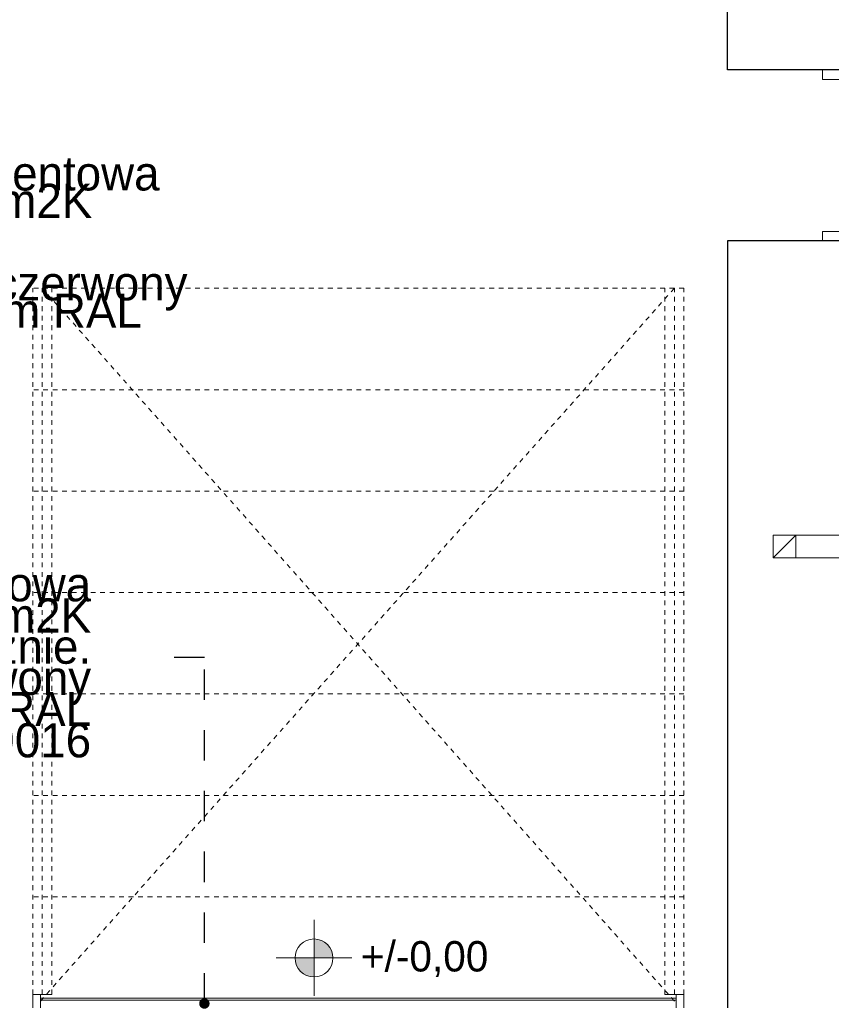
# Model space of a CAD drawing. Extents: x -547885 to -186295, y -25370 to 156194.
# Tile 151 of 256: x -492677 to -488401, y 33615 to 38803. Entities that reach past the tile are written whole.
import ezdxf

# ---------------------------------------------------------------- set-up
doc = ezdxf.new("R2010")
doc.units = 0
doc.header["$MEASUREMENT"] = 0
doc.linetypes.add('Hidden Line', pattern=[50, 25, -25])
doc.linetypes.add('Przerywana', pattern=[320, 160, -160])
for name, color, linetype, lineweight in [('Arch opisy_Nr_Pióra__21', 7, 'Continuous', 9), ('INWENT RZĘDNE_Nr_Pióra__21', 7, 'Continuous', 9), ('INWENT WYMIARY_Nr_Pióra__21', 7, 'Continuous', 9), ('INWENT. DRZWI_Nr_Pióra__21', 7, 'Continuous', 9), ('INWENT. DRZWI_Nr_Pióra__5', 7, 'Continuous', 13), ('INWENT.ŚCIANY_Nr_Pióra__1', 7, 'Continuous', 25), ('Istniejące kominy_Nr_Pióra__21', 7, 'Continuous', 9)]:
    doc.layers.add(name, color=color, linetype=linetype, lineweight=lineweight)
doc.layers.add('INWENT RZĘDNE', color=7, linetype='Continuous')
doc.layers.add('INWENT WYMIARY', color=7, linetype='Continuous')
doc.styles.add('GENERATED_STYLE_2', font='txt')
doc.styles.add('GENERATED_STYLE_4', font='txt')
doc.styles.add('GENERATED_STYLE_5', font='txt')
doc.dimstyles.new('GENERATED_STYLE__13', dxfattribs={"dimtxt": 0.18, "dimasz": 109.44, "dimexe": 0.18, "dimexo": 0.0625, "dimgap": 0.09, "dimtad": 0, "dimtih": 1, "dimtoh": 1, "dimdec": 4, "dimzin": 0, "dimdsep": 46, "dimcen": 0.09, "dimadec": 0, "dimazin": 0, "dimtfac": 1, "dimtdec": 4, "dimtmove": 0, "dimatfit": 3, "dimldrblk": 'ARROWHEAD_11', "dimfxl": 0, "dimtolj": 1, "dimtzin": 0, "dimarcsym": 0})
doc.dimstyles.new('GENERATED_STYLE__5', dxfattribs={"dimtxt": 160.000002, "dimasz": 114, "dimexe": 0.18, "dimexo": 0, "dimgap": 0.09, "dimtad": 1, "dimtih": 1, "dimtoh": 1, "dimdec": 0, "dimlfac": 0.1, "dimzin": 0, "dimdsep": 46, "dimtxsty": 'GENERATED_STYLE_2', "dimblk": 'ARROWHEAD_2', "dimblk1": 'ARROWHEAD_2', "dimblk2": 'ARROWHEAD_2', "dimcen": 0.09, "dimclrd": 7, "dimclre": 7, "dimclrt": 7, "dimazin": 0, "dimtfac": 1, "dimtdec": 4, "dimtmove": 0, "dimatfit": 3, "dimfxl": 0, "dimtolj": 1, "dimtzin": 0, "dimarcsym": 0})
doc.dimstyles.new('GENERATED_STYLE__6', dxfattribs={"dimtxt": 160.000002, "dimasz": 114, "dimexe": 0.18, "dimexo": 0, "dimgap": 0.09, "dimtad": 1, "dimdec": 0, "dimlfac": 0.1, "dimzin": 0, "dimdsep": 46, "dimtxsty": 'GENERATED_STYLE_2', "dimblk": 'ARROWHEAD_2', "dimblk1": 'ARROWHEAD_2', "dimblk2": 'ARROWHEAD_2', "dimcen": 0.09, "dimclrd": 7, "dimclre": 7, "dimclrt": 7, "dimazin": 0, "dimtfac": 1, "dimtdec": 4, "dimtmove": 2, "dimatfit": 3, "dimfxl": 0, "dimtolj": 1, "dimtzin": 0, "dimarcsym": 0})
doc.dimstyles.new('GENERATED_STYLE__7', dxfattribs={"dimtxt": 160.000002, "dimasz": 114, "dimexe": 0.18, "dimexo": 0, "dimgap": 0.09, "dimtad": 1, "dimdec": 0, "dimlfac": 0.1, "dimzin": 0, "dimdsep": 46, "dimtxsty": 'GENERATED_STYLE_2', "dimblk": 'ARROWHEAD_2', "dimblk1": 'ARROWHEAD_2', "dimblk2": 'ARROWHEAD_2', "dimcen": 0.09, "dimclrd": 7, "dimclre": 7, "dimclrt": 7, "dimazin": 0, "dimtfac": 1, "dimtdec": 4, "dimtmove": 0, "dimatfit": 3, "dimfxl": 0, "dimtolj": 1, "dimtzin": 0, "dimarcsym": 0})

# ---------------------------------------------------------------- blocks, each defined once
blk = doc.blocks.new('*D652')
at = {"layer": 'INWENT WYMIARY_Nr_Pióra__21', "linetype": 'Continuous'}
for p, q in [((-509898.3, 46932.8), (-509898.3, 47157.8)), ((-471873.3, 46932.8), (-471873.3, 47157.8)), ((-509855, 47120.3), (-509941.6, 46970.3)), ((-471916.6, 46970.3), (-471830, 47120.3)), ((-509971.7, 47045.3), (-509898.3, 47045.3)), ((-509898.3, 47045.3), (-471873.3, 47045.3)), ((-471873.3, 47045.3), (-471800, 47045.3))]:
    blk.add_line(p, q, dxfattribs=at)
at = {"layer": 'INWENT WYMIARY_Nr_Pióra__21', "insert": (-491116.2, 47077.3), "char_height": 160, "attachment_point": 7, "style": 'GENERATED_STYLE_2'}
blk.add_mtext('{3\xa0803}', dxfattribs=at)
blk = doc.blocks.new('ARROWHEAD_2')
at = {"color": 0, "linetype": 'Continuous', "lineweight": 0}
for p, q in [((-0.378, -0.655), (0.378, 0.655)), ((0, 0), (-1, 0))]:
    blk.add_line(p, q, dxfattribs=at)
blk = doc.blocks.new('*D654')
at = {"layer": 'INWENT WYMIARY_Nr_Pióra__21', "linetype": 'Continuous'}
for p, q in [((-471317.1, 45190.9), (-471167.1, 45104.3)), ((-471242.1, 45147.6), (-471242.1, 45221)), ((-471129.6, 45147.6), (-471354.6, 45147.6)), ((-471167.1, 45044.3), (-471317.1, 45130.9)), ((-471242.1, 45087.6), (-471242.1, 45147.6)), ((-471129.6, 45087.6), (-471354.6, 45087.6))]:
    blk.add_line(p, q, dxfattribs=at)
at = {"layer": 'INWENT WYMIARY_Nr_Pióra__21', "char_height": 160, "attachment_point": 7, "rotation": 90, "style": 'GENERATED_STYLE_2'}
for s, insert in [('{6}', (-471274.1, 45248.7)), ('{1\xa0238}', (-471274.1, 38667.2))]:
    blk.add_mtext(s, dxfattribs=dict(at, insert=insert))
blk = doc.blocks.new('*D655')
at = {"layer": 'INWENT WYMIARY_Nr_Pióra__21', "linetype": 'Continuous'}
for p, q in [((-470945.1, 45104.3), (-471095.1, 45190.9)), ((-471020.1, 45147.6), (-471020.1, 45221)), ((-470907.6, 45147.6), (-471132.6, 45147.6)), ((-471020.1, 32707.6), (-471020.1, 45147.6)), ((-471095.1, 32750.9), (-470945.1, 32664.3)), ((-470907.6, 32707.6), (-471132.6, 32707.6)), ((-471020.1, 32634.3), (-471020.1, 32707.6))]:
    blk.add_line(p, q, dxfattribs=at)
at = {"layer": 'INWENT WYMIARY_Nr_Pióra__21', "insert": (-471052.1, 38697.2), "char_height": 160, "attachment_point": 7, "rotation": 90, "style": 'GENERATED_STYLE_2'}
blk.add_mtext('{1\xa0244}', dxfattribs=at)
blk = doc.blocks.new('Koty wysokościowe_27', base_point=(-491126.8, 33859.6))
at = {"layer": 'INWENT RZĘDNE_Nr_Pióra__21', "linetype": 'Continuous'}
for points in [[(-491126.8, 33859.6), (-491026.8, 33859.6), (-491034.4, 33897.8), (-491056.1, 33930.3), (-491088.5, 33952), (-491126.8, 33959.6)], [(-491126.8, 33859.6), (-491226.8, 33859.6), (-491219.2, 33821.3), (-491197.5, 33788.9), (-491165.1, 33767.2), (-491126.8, 33759.6)]]:
    blk.add_hatch(color=256, dxfattribs=at).paths.add_polyline_path(points, flags=0)
for p, q in [((-491126.8, 33659.6), (-491126.8, 34059.6)), ((-491326.8, 33859.6), (-490926.8, 33859.6))]:
    blk.add_line(p, q, dxfattribs=at)
blk.add_circle((-491126.8, 33859.6), 100, dxfattribs=at)
at = {"layer": 'INWENT RZĘDNE_Nr_Pióra__21', "insert": (-490880, 33758.7), "char_height": 160, "attachment_point": 7, "style": 'GENERATED_STYLE_4'}
blk.add_mtext('{+/-0,00}', dxfattribs=at)
blk = doc.blocks.new('ARROWHEAD_11')
at = {"color": 0, "linetype": 'Continuous', "lineweight": 0}
blk.add_line((0, 0), (-1, 0), dxfattribs=at)
at = {"color": 0, "linetype": 'Continuous', "lineweight": 0, "const_width": 0.25, "flags": 128}
blk.add_lwpolyline([(-0.125, 0, 1), (0.125, 0, 1)], format="xyb", close=True, dxfattribs=at)

msp = doc.modelspace()

# ---------------------------------------------------------------- linework, layer by layer
at = {"layer": 'INWENT. DRZWI_Nr_Pióra__21', "linetype": 'Hidden Line'}
for p, q in [((-489178.3, 37387.6), (-492608.3, 37387.6)), ((-492608.3, 33667.6), (-492608.3, 37387.6)), ((-492568.3, 33632.6), (-489228.3, 37387.6)), ((-492558.3, 33667.6), (-492558.3, 37387.6)), ((-489228.3, 33632.6), (-492558.3, 37387.6)), ((-492508.3, 33667.6), (-492508.3, 37387.6)), ((-489278.3, 33667.6), (-489278.3, 37387.6)), ((-489228.3, 33667.6), (-489228.3, 37387.6)), ((-489178.3, 33667.6), (-489178.3, 37387.6)), ((-489178.3, 36853.3), (-492608.3, 36853.3)), ((-489178.3, 36319.1), (-492608.3, 36319.1)), ((-489178.3, 35784.8), (-492608.3, 35784.8)), ((-489178.3, 35250.5), (-492608.3, 35250.5)), ((-489178.3, 34716.2), (-492608.3, 34716.2)), ((-489178.3, 34181.9), (-492608.3, 34181.9))]:
    msp.add_line(p, q, dxfattribs=at)
at = {"layer": 'INWENT. DRZWI_Nr_Pióra__21', "linetype": 'Continuous'}
for p, q in [((-492508.3, 33667.6), (-492608.3, 33667.6)), ((-492608.3, 33667.6), (-492608.3, 33597.6)), ((-492568.3, 33667.6), (-492568.3, 33597.6)), ((-489278.3, 33667.6), (-489178.3, 33667.6)), ((-489218.3, 33667.6), (-489218.3, 33597.6)), ((-489178.3, 33667.6), (-489178.3, 33597.6)), ((-492568.3, 33647.6), (-489218.3, 33647.6)), ((-492568.3, 33637.6), (-489218.3, 33637.6))]:
    msp.add_line(p, q, dxfattribs=at)
at = {"layer": 'INWENT. DRZWI_Nr_Pióra__5', "linetype": 'Continuous'}
for p, q in [((-488448.3, 38487.6), (-488448.3, 38537.6)), ((-488348.3, 38487.6), (-488448.3, 38487.6)), ((-488348.3, 37687.6), (-488448.3, 37687.6)), ((-488448.3, 37687.6), (-488448.3, 37637.6))]:
    msp.add_line(p, q, dxfattribs=at)
at = {"layer": 'INWENT.ŚCIANY_Nr_Pióra__1', "linetype": 'Continuous'}
for p, q in [((-488948.3, 38537.6), (-488948.3, 44437.6)), ((-488348.3, 38537.6), (-488948.3, 38537.6)), ((-488348.3, 37637.6), (-488948.3, 37637.6)), ((-488948.3, 37637.6), (-488948.3, 33597.6))]:
    msp.add_line(p, q, dxfattribs=at)
at = {"layer": 'Istniejące kominy_Nr_Pióra__21', "linetype": 'Continuous'}
for p, q in [((-488708.3, 36087.6), (-488588.3, 36087.6)), ((-488708.3, 35967.6), (-488708.3, 36087.6)), ((-488708.3, 35967.6), (-488588.3, 36087.6)), ((-488588.3, 36087.6), (-488588.3, 35967.6)), ((-488348.3, 36087.6), (-488588.3, 36087.6)), ((-488588.3, 35967.6), (-488708.3, 35967.6)), ((-488588.3, 35967.6), (-488348.3, 35967.6))]:
    msp.add_line(p, q, dxfattribs=at)

# ---------------------------------------------------------------- block references
at = {"layer": 'INWENT RZĘDNE'}
msp.add_blockref('Koty wysokościowe_27', (-491126.8, 33859.6), dxfattribs=at)

# ---------------------------------------------------------------- texts
at = {"layer": 'Arch opisy_Nr_Pióra__21', "linetype": 'Continuous', "char_height": 180, "width": 3554.26, "style": 'GENERATED_STYLE_5'}
for s, insert, attachment_point, line_spacing_factor in [('{Brama przemysłowa segmentowa \\Po współczynniku U=1,3W/m2K\\Pobsługiwana ręcznie\\Pz drzwiami o wym, 90x200 \\Pbez progu. Od zew. kolor czerwony \\PRAL 3000, od wewn. białym RAL 9016}', (-495552.7, 37557.5), 4, 0.482339), ('{Brama przemysłowa segmentowa \\Po współczynniku U=1,3W/m2K\\Pobsługiwana ręcznie.\\POd zew. kolor czerwony \\PRAL 3000, od wewn. białym RAL 9016}', (-492301.2, 35416.2), 6, 0.547831)]:
    msp.add_mtext(s, dxfattribs=dict(at, insert=insert, attachment_point=attachment_point, line_spacing_factor=line_spacing_factor))

# ---------------------------------------------------------------- dimensions: what is measured, and where the dimension line sits
at = {"layer": 'INWENT WYMIARY', "linetype": 'Continuous'}
dim = msp.add_linear_dim(base=(-509898.3276, 47045.2825), p1=(-509898.3276, 34625.6987), p2=(-471873.3243, 33972.4433), dimstyle='GENERATED_STYLE__5', dxfattribs=at)
dim.commit()
dim.dimension.update_dxf_attribs({"geometry": '*D652', "text_midpoint": (-490842.6723, 47157.2825)})
for base, p1, dimstyle, picture, middle in [((-471242.1, 32707.6), (-471873.3, 45087.6), 'GENERATED_STYLE__6', '*D654', (-471354.1, 45309.4)), ((-471020.1, 32707.6), (-471873.3, 32707.6), 'GENERATED_STYLE__7', '*D655', (-471132.1, 38970.8))]:
    dim = msp.add_linear_dim(base=base, p1=p1, p2=(-488783.3, 45147.6), angle=90, dimstyle=dimstyle, dxfattribs=at)
    dim.commit()
    dim.dimension.update_dxf_attribs({"geometry": picture, "text_midpoint": middle})

# ---------------------------------------------------------------- leaders
at = {"layer": 'Arch opisy_Nr_Pióra__21', "linetype": 'Przerywana', "annotation_type": 0, "has_hookline": 1, "hookline_direction": 1, "text_width": 3291.4}
msp.add_leader([(-491704.3, 33619.6), (-491704.3, 35441.9), (-491966.4, 35441.9)], dimstyle='GENERATED_STYLE__13', dxfattribs=at)

doc.saveas('drawing.dxf')
